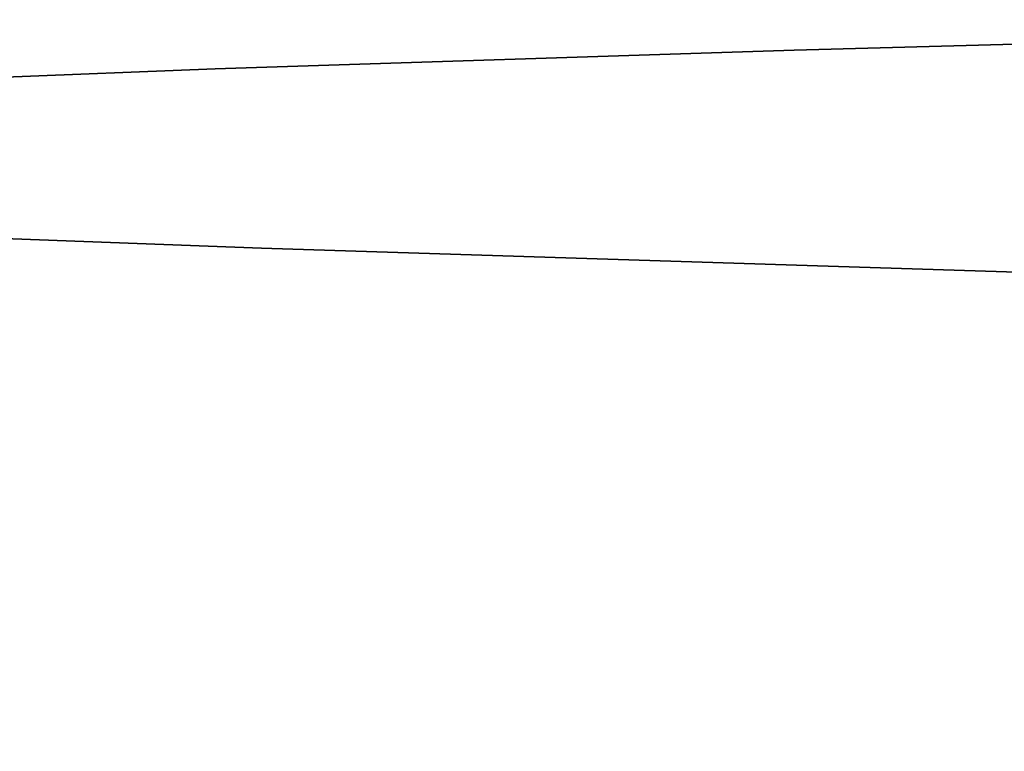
# Model space of a CAD drawing. Header units: millimetres. Extents: x 132157 to 155303, y 33763 to 45643.
# Tile 256 of 256: x 133031.266 to 133031.764, y 42946.775 to 42947.145. Entities that reach past the tile are written whole.
import ezdxf

# ---------------------------------------------------------------- set-up
doc = ezdxf.new("R2010")
doc.units = ezdxf.units.MM
doc.header["$LTSCALE"] = 20
doc.layers.add('RÁM', color=4, linetype='Continuous', lineweight=35)

msp = doc.modelspace()

# ---------------------------------------------------------------- linework, layer by layer
at = {"layer": 'RÁM', "ltscale": 0.5}
for p, q in [((133032.21805, 42947.14547), (133031.65802, 42947.13002)), ((133031.65802, 42947.13002), (133031.36503, 42947.12051)), ((133031.36503, 42947.12051), (133031.13244, 42947.11156)), ((133031.77973, 42947.01734), (133031.38856, 42947.02974))]:
    msp.add_line(p, q, dxfattribs=at)
msp.add_lwpolyline([(133031.38856, 42947.02974), (133031.18611, 42947.03742), (133031.10136, 42947.04109), (133031.02683, 42947.04464), (133030.96202, 42947.04807), (133030.90658, 42947.05139), (133030.86027, 42947.05457), (133030.82309, 42947.05757), (133030.7956, 42947.06025), (133030.77923, 42947.06225), (133030.77641, 42947.06266), (133030.79426, 42947.05802), (133030.85883, 42947.02799), (133030.95439, 42946.93294), (133030.99909, 42946.77504)], dxfattribs=at)

doc.saveas('drawing.dxf')
